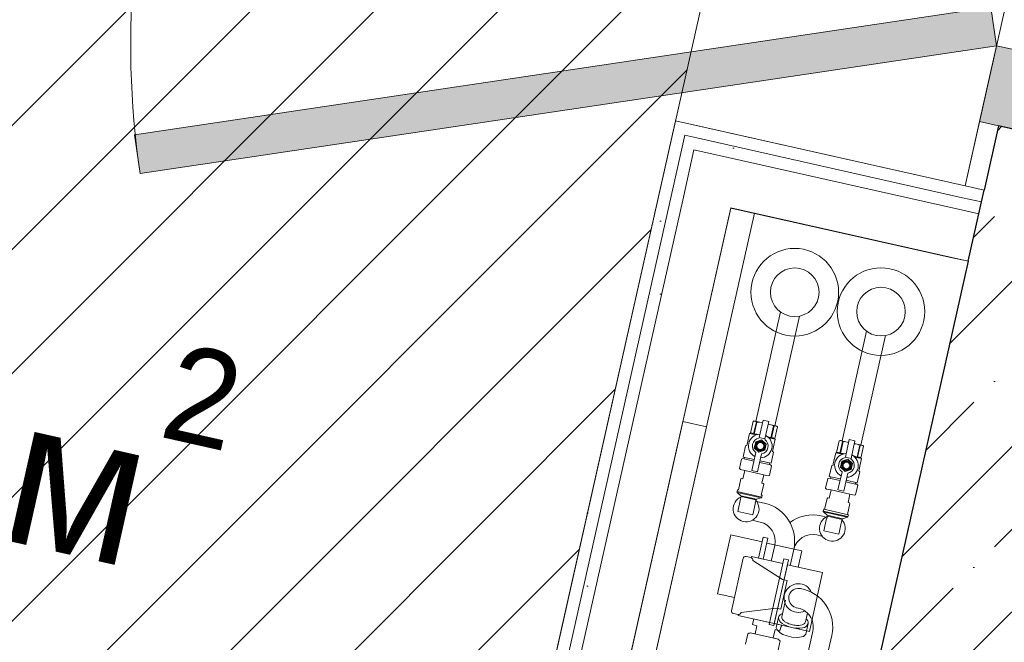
# Model space of a CAD drawing. Header units: millimetres. Extents: x -7218036 to -6523761, y 6117771 to 6337028.
# Tile 164 of 223: x -7147649 to -7146637, y 6136470 to 6137110. Entities that reach past the tile are written whole.
import ezdxf

# ---------------------------------------------------------------- set-up
doc = ezdxf.new("R2010")
doc.units = ezdxf.units.MM
doc.header["$MEASUREMENT"] = 0
for name, color, linetype in [('S - МОП.АР', 7, 'Continuous'), ('АР-Стены_внутренние_пилоны.АР', 7, 'Continuous'), ('АР-Стены_Перегородки_шахты_.АР', 7, 'Continuous')]:
    doc.layers.add(name, color=color, linetype=linetype)
for name, color, linetype, lineweight in [('АР-Стены_внутренние_пилоны.АР_Ном._пера__1', 7, 'Continuous', 15), ('АР-Стены_Перегородки_100_.АР_Ном._пера__1', 7, 'Continuous', 15), ('АР-Стены_Перегородки_шахты_.АР_Ном._пера__1', 7, 'Continuous', 15), ('Двери Archicad_Ном._пера__120', 7, 'Continuous', 0), ('ИОС-Шахты и отверстия.АР_Ном._пера__1', 7, 'Continuous', 0), ('МГН.АР_Ном._пера__120', 7, 'Continuous', 0)]:
    doc.layers.add(name, color=color, linetype=linetype, lineweight=lineweight)
doc.styles.add('РЎР“Р•РќР•Р\xa0Р\x98Р\xa0_РЎРўР\x98Р›Р¬_2', font='GOTHIC.TTF')
pattern_1 = [(0, (-6566190.34, 6562677.795), (0, 75), [0, -75])]
pattern_2 = [(45, (-6566190.34, 6562677.8), (-84.852814, 84.852814), []), (45, (-6566232.77, 6562720.22), (-84.852814, 84.852814), [90, -30, 0, -30])]
pattern_3 = [(45, (-6566190.34, 6563027.8), (-111.369318, 111.369318), [0, -105, 0, -157.5]), (110, (-6565840.34, 6563027.8), (148.001588, 53.868173), [0, -77, 0, -133])]

# ---------------------------------------------------------------- blocks, each defined once
blk = doc.blocks.new('Стена_81_7', base_point=(-7146937.1, 6136946.2))
at = {"layer": 'АР-Стены_Перегородки_шахты_.АР', "linetype": 'Continuous', "lineweight": 0, "true_color": 0x000000}
h = blk.add_hatch(dxfattribs=at)
h.set_pattern_fill('ШТУКАТУРКА__ГИПС_03_0007', color=18, style=0, pattern_type=2)
h.set_pattern_definition(pattern_1)
h.paths.add_polyline_path([(-7146977.6, 6136993.8), (-7146965.4, 6136991), (-7146974.9, 6137006)])
h = blk.add_hatch(dxfattribs=at)
h.set_pattern_fill('ШТУКАТУРКА__ГИПС_03_0007', color=18, style=0, pattern_type=2)
h.set_pattern_definition(pattern_1)
h.paths.add_polyline_path([(-7146962.7, 6137003.2), (-7146974.9, 6137006), (-7146965.4, 6136991)])
h = blk.add_hatch(dxfattribs=at)
h.set_pattern_fill('ШТУКАТУРКА__ГИПС_03_0007', color=18, style=0, pattern_type=2)
h.set_pattern_definition(pattern_1)
h.paths.add_polyline_path([(-7147166.6, 6136152.2), (-7147154.4, 6136149.5), (-7146965.4, 6136991), (-7146977.6, 6136993.8)])
h = blk.add_hatch(dxfattribs=at)
h.set_pattern_fill('ШТУКАТУРКА__ГИПС_03_0007', color=18, style=0, pattern_type=2)
h.set_pattern_definition(pattern_1)
h.paths.add_polyline_path([(-7146968.2, 6136978.8), (-7146956, 6136976.1), (-7146965.4, 6136991)])
h = blk.add_hatch(dxfattribs=at)
h.set_pattern_fill('ШТУКАТУРКА__ГИПС_03_0007', color=18, style=0, pattern_type=2)
h.set_pattern_definition(pattern_1)
h.paths.add_polyline_path([(-7146953.2, 6136988.3), (-7146965.4, 6136991), (-7146956, 6136976.1)])
h = blk.add_hatch(dxfattribs=at)
h.set_pattern_fill('ШТУКАТУРКА__ГИПС_03_0007', color=18, style=0, pattern_type=2)
h.set_pattern_definition(pattern_1)
h.paths.add_polyline_path([(-7147154.4, 6136149.5), (-7147142.2, 6136146.7), (-7146956, 6136976.1), (-7146968.2, 6136978.8)])
at = {"layer": 'АР-Стены_Перегородки_шахты_.АР_Ном._пера__1', "color": 7, "linetype": 'Continuous', "lineweight": 0}
for p, q in [((-7146965.4, 6136991), (-7146968.2, 6136978.8)), ((-7146968.2, 6136978.8), (-7147154.4, 6136149.5)), ((-7146956, 6136976.1), (-7146966.9, 6136927.3)), ((-7146907.2, 6136965.1), (-7146956, 6136976.1)), ((-7146966.9, 6136927.3), (-7147142.2, 6136146.7))]:
    blk.add_line(p, q, dxfattribs=at)
at = {"layer": 'АР-Стены_Перегородки_шахты_.АР_Ном._пера__1', "color": 7, "linetype": 'Continuous', "lineweight": 0, "flags": 128}
for points in [[(-7146974.9, 6137006), (-7147166.6, 6136152.2)], [(-7146974.9, 6137006), (-7146962.7, 6137003.2)], [(-7147093.5, 6136135.8), (-7146918.2, 6136916.3)], [(-7147166.6, 6136152.2), (-7147154.4, 6136149.5)], [(-7147154.4, 6136149.5), (-7147142.2, 6136146.7)], [(-7147142.2, 6136146.7), (-7147093.5, 6136135.8)]]:
    blk.add_lwpolyline(points, dxfattribs=at)
blk = doc.blocks.new('Стена_105_7', base_point=(-7146611.7, 6136683.6))
at = {"layer": 'АР-Стены_внутренние_пилоны.АР', "linetype": 'Continuous', "lineweight": 0, "true_color": 0x000000}
h = blk.add_hatch(dxfattribs=at)
h.set_pattern_fill('ЖЕЛЕЗОБЕТОН__PROJECT__0007', color=18, style=0, pattern_type=2)
h.set_pattern_definition(pattern_2)
h.paths.add_polyline_path([(-7146514.5, 6136659.9), (-7146735.2, 6136506.3), (-7146558, 6136466.5)])
h = blk.add_hatch(dxfattribs=at)
h.set_pattern_fill('ЖЕЛЕЗОБЕТОН__PROJECT__0007', color=18, style=0, pattern_type=2)
h.set_pattern_definition(pattern_2)
h.paths.add_polyline_path([(-7146558, 6136466.5), (-7146735.2, 6136506.3), (-7146757.5, 6136490.8), (-7146562.4, 6136447)])
h = blk.add_hatch(dxfattribs=at)
h.set_pattern_fill('ЖЕЛЕЗОБЕТОН__PROJECT__0007', color=18, style=0, pattern_type=2)
h.set_pattern_definition(pattern_2)
h.paths.add_polyline_path([(-7146654.4, 6136037.2), (-7146562.4, 6136447), (-7146757.5, 6136490.8), (-7146845.1, 6136100.5), (-7146831.8, 6136077)])
h = blk.add_hatch(dxfattribs=at)
h.set_pattern_fill('ЖЕЛЕЗОБЕТОН__PROJECT__0007', color=18, style=0, pattern_type=2)
h.set_pattern_definition(pattern_2)
h.paths.add_polyline_path([(-7146845.1, 6136100.5), (-7146849.5, 6136081), (-7146831.8, 6136077)])
at = {"layer": 'АР-Стены_внутренние_пилоны.АР_Ном._пера__1', "color": 7, "linetype": 'Continuous', "lineweight": 30}
blk.add_line((-7146849.5, 6136081), (-7146845.1, 6136100.5), dxfattribs=at)
at = {"layer": 'АР-Стены_внутренние_пилоны.АР_Ном._пера__1', "color": 7, "linetype": 'Continuous', "lineweight": 30, "flags": 128}
for points in [[(-7146757.5, 6136490.8), (-7146845.1, 6136100.5)], [(-7146654.4, 6136037.2), (-7146562.4, 6136447)]]:
    blk.add_lwpolyline(points, dxfattribs=at)
at = {"layer": 'АР-Стены_Перегородки_100_.АР_Ном._пера__1', "color": 7, "linetype": 'Continuous', "lineweight": 30}
for p, q in [((-7146558, 6136466.5), (-7146514.5, 6136659.9)), ((-7146562.4, 6136447), (-7146558, 6136466.5))]:
    blk.add_line(p, q, dxfattribs=at)
blk = doc.blocks.new('Стена_106_7', base_point=(-7146937.1, 6136946.2))
at = {"layer": 'АР-Стены_Перегородки_шахты_.АР', "linetype": 'Continuous', "lineweight": 0, "true_color": 0x000000}
h = blk.add_hatch(dxfattribs=at)
h.set_pattern_fill('ШТУКАТУРКА__ГИПС_03_0007', color=18, style=0, pattern_type=2)
h.set_pattern_definition(pattern_1)
h.paths.add_polyline_path([(-7146965.4, 6136991), (-7146680, 6136926.9), (-7146677.3, 6136939.1), (-7146962.7, 6137003.2)])
h = blk.add_hatch(dxfattribs=at)
h.set_pattern_fill('ШТУКАТУРКА__ГИПС_03_0007', color=18, style=0, pattern_type=2)
h.set_pattern_definition(pattern_1)
h.paths.add_polyline_path([(-7146956, 6136976.1), (-7146682.8, 6136914.7), (-7146680, 6136926.9), (-7146953.2, 6136988.3)])
h = blk.add_hatch(dxfattribs=at)
h.set_pattern_fill('ШТУКАТУРКА__ГИПС_03_0007', color=18, style=0, pattern_type=2)
h.set_pattern_definition(pattern_1)
h.paths.add_polyline_path([(-7146677.3, 6136939.1), (-7146680, 6136926.9), (-7146660.5, 6136922.5), (-7146657.8, 6136934.7)])
h = blk.add_hatch(dxfattribs=at)
h.set_pattern_fill('ШТУКАТУРКА__ГИПС_03_0007', color=18, style=0, pattern_type=2)
h.set_pattern_definition(pattern_1)
h.paths.add_polyline_path([(-7146680, 6136926.9), (-7146682.8, 6136914.7), (-7146663.3, 6136910.3), (-7146660.5, 6136922.5)])
at = {"layer": 'АР-Стены_внутренние_пилоны.АР_Ном._пера__1', "color": 7, "linetype": 'Continuous', "lineweight": 0}
for p, q in [((-7146657.8, 6136934.7), (-7146677.3, 6136939.1)), ((-7146660.5, 6136922.5), (-7146680, 6136926.9)), ((-7146663.3, 6136910.3), (-7146682.8, 6136914.7)), ((-7146693.7, 6136865.9), (-7146674.2, 6136861.6))]:
    blk.add_line(p, q, dxfattribs=at)
at = {"layer": 'АР-Стены_внутренние_пилоны.АР_Ном._пера__1', "color": 7, "linetype": 'Continuous', "lineweight": 30}
for p, q in [((-7146660.5, 6136922.5), (-7146657.8, 6136934.7)), ((-7146663.3, 6136910.3), (-7146660.5, 6136922.5)), ((-7146674.2, 6136861.6), (-7146663.3, 6136910.3))]:
    blk.add_line(p, q, dxfattribs=at)
at = {"layer": 'АР-Стены_Перегородки_шахты_.АР_Ном._пера__1', "color": 7, "linetype": 'Continuous', "lineweight": 0}
for p, q in [((-7146953.2, 6136988.3), (-7146965.4, 6136991)), ((-7146680, 6136926.9), (-7146953.2, 6136988.3)), ((-7146907.2, 6136965.1), (-7146956, 6136976.1)), ((-7146682.8, 6136914.7), (-7146907.2, 6136965.1))]:
    blk.add_line(p, q, dxfattribs=at)
at = {"layer": 'АР-Стены_Перегородки_шахты_.АР_Ном._пера__1', "color": 7, "linetype": 'Continuous', "lineweight": 0, "flags": 128}
for points in [[(-7146677.3, 6136939.1), (-7146962.7, 6137003.2)], [(-7146918.2, 6136916.3), (-7146693.7, 6136865.9)]]:
    blk.add_lwpolyline(points, dxfattribs=at)
blk = doc.blocks.new('Металлическая Дверь 23[28]_7', base_point=(-6566190.3, 6562677.8))
at = {"layer": 'Двери Archicad_Ном._пера__120', "linetype": 'Continuous', "lineweight": 0, "true_color": 0xffffff}
for points in [[(-7147525.3, 6136951.8), (-7146645, 6137083), (-7146650.9, 6137122.6), (-7147531.2, 6136991.4)], [(-7146584.5, 6136987.5), (-7146566.9, 6137065.5), (-7146606, 6137074.3), (-7146645, 6137083), (-7146662.5, 6137005)]]:
    blk.add_hatch(color=7, dxfattribs=at).paths.add_polyline_path(points)
at = {"layer": 'Двери Archicad_Ном._пера__120', "color": 7, "linetype": 'Continuous', "lineweight": 0}
for p, q in [((-7146650.9, 6137122.6), (-7147531.2, 6136991.4)), ((-7146645, 6137083), (-7146650.9, 6137122.6)), ((-7147525.3, 6136951.8), (-7146645, 6137083)), ((-7146662.5, 6137005), (-7146645, 6137083)), ((-7146645, 6137083), (-7146606, 6137074.3)), ((-7146584.5, 6136987.5), (-7146662.5, 6137005)), ((-7146643, 6137000.6), (-7146662.5, 6137005)), ((-7146643, 6137000.6), (-7146662.5, 6137005)), ((-7146584.5, 6136987.5), (-7146643, 6137000.6)), ((-7146584.5, 6136987.5), (-7146643, 6137000.6)), ((-7147531.2, 6136991.4), (-7147525.3, 6136951.8))]:
    blk.add_line(p, q, dxfattribs=at)
blk.add_arc((-7146645, 6137083), 890, 77.3424, 188.478, dxfattribs=at)
blk = doc.blocks.new('Стена_172_7', base_point=(-7146249.1, 6138298.3))
at = {"layer": 'АР-Стены_внутренние_пилоны.АР', "linetype": 'Continuous', "lineweight": 0, "true_color": 0x000000}
h = blk.add_hatch(dxfattribs=at)
h.set_pattern_fill('ШТУКАТУРКА__ГИПС_01_0007', color=18, style=0, pattern_type=2)
h.set_pattern_definition(pattern_3)
h.paths.add_polyline_path([(-7146662.5, 6137005), (-7146677.3, 6136939.1), (-7146657.8, 6136934.7), (-7146643, 6137000.6)])
h = blk.add_hatch(dxfattribs=at)
h.set_pattern_fill('ЖЕЛЕЗОБЕТОН__PROJECT__0007', color=18, style=0, pattern_type=2)
h.set_pattern_definition(pattern_2)
h.paths.add_polyline_path([(-7146643, 6137000.6), (-7146674.2, 6136861.6), (-7146479.1, 6136817.7), (-7146447.9, 6136956.8), (-7146584.5, 6136987.5)])
at = {"layer": 'АР-Стены_внутренние_пилоны.АР_Ном._пера__1', "color": 7, "linetype": 'Continuous', "lineweight": 0}
for p, q in [((-7146643, 6137000.6), (-7146662.5, 6137005)), ((-7146657.8, 6136934.7), (-7146677.3, 6136939.1)), ((-7146693.7, 6136865.9), (-7146674.2, 6136861.6))]:
    blk.add_line(p, q, dxfattribs=at)
at = {"layer": 'АР-Стены_внутренние_пилоны.АР_Ном._пера__1', "color": 7, "linetype": 'Continuous', "lineweight": 30}
for p, q in [((-7146643, 6137000.6), (-7146657.8, 6136934.7)), ((-7146584.5, 6136987.5), (-7146643, 6137000.6)), ((-7146660.5, 6136922.5), (-7146657.8, 6136934.7)), ((-7146663.3, 6136910.3), (-7146660.5, 6136922.5)), ((-7146674.2, 6136861.6), (-7146663.3, 6136910.3))]:
    blk.add_line(p, q, dxfattribs=at)
at = {"layer": 'АР-Стены_внутренние_пилоны.АР_Ном._пера__1', "color": 7, "linetype": 'Continuous', "lineweight": 0, "flags": 128}
for points in [[(-7146662.5, 6137005), (-7146677.3, 6136939.1)], [(-7146674.2, 6136861.6), (-7146693.7, 6136865.9)]]:
    blk.add_lwpolyline(points, dxfattribs=at)
at = {"layer": 'Двери Archicad_Ном._пера__120', "color": 7, "linetype": 'Continuous', "lineweight": 0}
blk.add_blockref('Металлическая Дверь 23[28]_7', (-6566190.3, 6562677.8), dxfattribs=at)
blk = doc.blocks.new('Стена_177_7', base_point=(-7146576.7, 6136839.6))
at = {"layer": 'АР-Стены_внутренние_пилоны.АР', "linetype": 'Continuous', "lineweight": 0, "true_color": 0x000000}
h = blk.add_hatch(dxfattribs=at)
h.set_pattern_fill('ЖЕЛЕЗОБЕТОН__PROJECT__0007', color=18, style=0, pattern_type=2)
h.set_pattern_definition(pattern_2)
h.paths.add_polyline_path([(-7146514.5, 6136659.9), (-7146479.1, 6136817.7), (-7146674.2, 6136861.6), (-7146757.5, 6136490.8)])
h = blk.add_hatch(dxfattribs=at)
h.set_pattern_fill('ШТУКАТУРКА__ГИПС_01_0007', color=18, style=0, pattern_type=2)
h.set_pattern_definition(pattern_3)
h.paths.add_polyline_path([(-7146490.2, 6136676.8), (-7146459.6, 6136813.4), (-7146479.1, 6136817.7), (-7146509.8, 6136681.2)])
at = {"layer": 'АР-Стены_внутренние_пилоны.АР_Ном._пера__1', "color": 7, "linetype": 'Continuous', "lineweight": 30}
for p, q in [((-7146509.8, 6136681.2), (-7146479.1, 6136817.7)), ((-7146509.8, 6136681.2), (-7146514.1, 6136661.6)), ((-7146514.1, 6136661.6), (-7146514.5, 6136659.9))]:
    blk.add_line(p, q, dxfattribs=at)
at = {"layer": 'АР-Стены_внутренние_пилоны.АР_Ном._пера__1', "color": 7, "linetype": 'Continuous', "lineweight": 30, "flags": 128}
blk.add_lwpolyline([(-7146674.2, 6136861.6), (-7146757.5, 6136490.8)], dxfattribs=at)
at = {"layer": 'АР-Стены_внутренние_пилоны.АР_Ном._пера__1', "color": 7, "linetype": 'Continuous', "lineweight": 0, "flags": 128}
blk.add_lwpolyline([(-7146490.2, 6136676.8), (-7146459.6, 6136813.4)], dxfattribs=at)

msp = doc.modelspace()

# ---------------------------------------------------------------- hatches: boundary and pattern name
at = {"layer": 'МГН.АР_Ном._пера__120', "linetype": 'Continuous', "lineweight": 0}
h = msp.add_hatch(dxfattribs=at)
h.set_pattern_fill('FACE_BRICK_0007', style=0, pattern_type=2)
h.set_pattern_definition([(45, (-6566190.34, 6562677.795), (-63.639609, 63.639609), [])])
h.paths.add_polyline_path([(-7146767.823, 6137927.966), (-7147162.251, 6136171.728), (-7149113.643, 6136609.984), (-7148719.215, 6138366.222)])

# ---------------------------------------------------------------- linework, layer by layer
at = {"layer": 'S - МОП.АР', "color": 254, "linetype": 'Continuous', "lineweight": 0, "true_color": 0xdadada, "flags": 128}
msp.add_lwpolyline([(-7146382.639, 6138251.176), (-7150295.038, 6139130.552), (-7150435.659, 6138504.918), (-7156748.015, 6139923.651), (-7157089.913, 6138401.333), (-7147162.243, 6136171.746), (-7146974.894, 6137005.953), (-7146677.305, 6136939.12)], close=True, dxfattribs=at)
at = {"layer": 'ИОС-Шахты и отверстия.АР_Ном._пера__1', "color": 7, "linetype": 'Continuous', "lineweight": 0}
for p, q in [((-7146918.15, 6136916.345), (-7147093.454, 6136135.788)), ((-7146674.227, 6136861.562), (-7146918.15, 6136916.345)), ((-7146893.758, 6136910.866), (-7147069.062, 6136130.31)), ((-7146849.53, 6136081.006), (-7146674.227, 6136861.562)), ((-7146867.133, 6136809.639), (-7146892.414, 6136697.073)), ((-7146847.619, 6136805.256), (-7146872.9, 6136692.691)), ((-7146778.52, 6136789.737), (-7146803.819, 6136677.092)), ((-7146759.006, 6136785.355), (-7146784.305, 6136672.71)), ((-7146905.517, 6136660.484), (-7146894.037, 6136657.905)), ((-7146904.334, 6136658.524), (-7146894.399, 6136656.292)), ((-7146888.545, 6136654.977), (-7146878.61, 6136652.746)), ((-7146888.182, 6136656.591), (-7146876.702, 6136654.012)), ((-7146884.311, 6136642.24), (-7146903.673, 6136646.589)), ((-7146816.915, 6136640.501), (-7146805.435, 6136637.923)), ((-7146815.732, 6136638.541), (-7146805.797, 6136636.31)), ((-7146799.943, 6136634.995), (-7146790.008, 6136632.764)), ((-7146799.581, 6136636.608), (-7146788.101, 6136634.03)), ((-7146886.327, 6136619.246), (-7146911.695, 6136624.943)), ((-7146911.423, 6136624.073), (-7146886.945, 6136618.575)), ((-7146795.709, 6136622.258), (-7146815.071, 6136626.606)), ((-7146891.679, 6136617.097), (-7146907.777, 6136620.713)), ((-7146907.483, 6136619.755), (-7146892.359, 6136616.358)), ((-7146797.725, 6136599.263), (-7146823.094, 6136604.961)), ((-7146822.822, 6136604.09), (-7146798.343, 6136598.593)), ((-7146822.661, 6136606.886), (-7146797.293, 6136601.189)), ((-7146803.077, 6136597.115), (-7146819.175, 6136600.73)), ((-7146818.881, 6136599.773), (-7146803.758, 6136596.376)), ((-7146863.645, 6136555.797), (-7146878.765, 6136488.474)), ((-7146873.908, 6136487.383), (-7146858.789, 6136554.706)), ((-7146858.789, 6136554.706), (-7146863.645, 6136555.797)), ((-7146865.781, 6136496.124), (-7146861.933, 6136513.259)), ((-7146839.332, 6136500.1), (-7146841.338, 6136491.123)), ((-7146878.765, 6136488.474), (-7146873.908, 6136487.383)), ((-7146846.022, 6136427.482), (-7146833.897, 6136481.469)), ((-7146838.623, 6136489.488), (-7146841.065, 6136478.615)), ((-7146826.518, 6136423.102), (-7146814.398, 6136477.081))]:
    msp.add_line(p, q, dxfattribs=at)
for points in [[(-7146943.062, 6136691.335), (-7147019.758, 6136349.841), (-7147044.15, 6136355.319), (-7146967.455, 6136696.813)], [(-7146886.423, 6136678.114), (-7146881.696, 6136673.758), (-7146883.104, 6136667.486), (-7146889.24, 6136665.57), (-7146893.968, 6136669.926), (-7146892.559, 6136676.198)], [(-7146797.822, 6136658.132), (-7146793.094, 6136653.776), (-7146794.503, 6136647.504), (-7146800.639, 6136645.588), (-7146805.366, 6136649.944), (-7146803.958, 6136656.216)], [(-7146884.828, 6136555.43), (-7146879.978, 6136577.024), (-7146884.834, 6136578.114), (-7146889.684, 6136556.52)], [(-7146837.394, 6136481.269), (-7146823.816, 6136541.727), (-7146859.884, 6136549.828), (-7146873.462, 6136489.369)]]:
    msp.add_lwpolyline(points, close=True, dxfattribs=at)
for points in [[(-7146903.673, 6136646.589), (-7146908.195, 6136647.604), (-7146909.227, 6136648.555), (-7146907.014, 6136658.406), (-7146905.675, 6136658.825), (-7146904.334, 6136658.524), (-7146903.971, 6136660.137), (-7146905.517, 6136660.484), (-7146902.967, 6136671.839), (-7146901.644, 6136672.252), (-7146901.356, 6136673.535), (-7146901.366, 6136673.537), (-7146898.834, 6136684.762), (-7146898.034, 6136685.012), (-7146895.29, 6136697.231), (-7146894.382, 6136697.515), (-7146885.584, 6136695.539), (-7146884.957, 6136698.332), (-7146879.103, 6136697.017), (-7146879.73, 6136694.225), (-7146870.933, 6136692.249), (-7146870.234, 6136691.604), (-7146872.978, 6136679.384), (-7146872.361, 6136678.816), (-7146875.171, 6136666.307), (-7146874.152, 6136665.368), (-7146876.702, 6136654.012), (-7146878.247, 6136654.359), (-7146878.61, 6136652.746), (-7146877.269, 6136652.445), (-7146876.237, 6136651.494), (-7146878.449, 6136641.643), (-7146879.789, 6136641.225), (-7146884.311, 6136642.24)], [(-7146891.873, 6136696.464), (-7146894.617, 6136684.244), (-7146894.105, 6136684.129)], [(-7146891.36, 6136696.349), (-7146894.105, 6136684.129)], [(-7146879.103, 6136697.017), (-7146883.127, 6136679.099), (-7146888.982, 6136680.413), (-7146884.957, 6136698.332)], [(-7146898.834, 6136684.762), (-7146892.067, 6136683.242)], [(-7146874.163, 6136692.487), (-7146876.907, 6136680.267)], [(-7146873.65, 6136692.371), (-7146876.395, 6136680.152), (-7146876.907, 6136680.267)], [(-7146872.361, 6136678.816), (-7146879.129, 6136680.336)], [(-7146815.071, 6136626.606), (-7146819.593, 6136627.622), (-7146820.625, 6136628.573), (-7146818.413, 6136638.424), (-7146817.073, 6136638.842), (-7146815.732, 6136638.541), (-7146815.37, 6136640.154), (-7146816.915, 6136640.501), (-7146814.365, 6136651.857), (-7146813.042, 6136652.27), (-7146812.754, 6136653.552), (-7146810.233, 6136664.779), (-7146809.433, 6136665.029), (-7146806.688, 6136677.249), (-7146805.78, 6136677.533), (-7146796.983, 6136675.557), (-7146796.356, 6136678.35), (-7146790.502, 6136677.035), (-7146791.129, 6136674.242), (-7146782.332, 6136672.266), (-7146781.632, 6136671.622), (-7146784.377, 6136659.402), (-7146783.76, 6136658.834), (-7146786.569, 6136646.324), (-7146785.55, 6136645.385), (-7146788.101, 6136634.03), (-7146789.646, 6136634.377), (-7146790.008, 6136632.764), (-7146788.667, 6136632.463), (-7146787.635, 6136631.512), (-7146789.848, 6136621.66), (-7146791.187, 6136621.242), (-7146795.709, 6136622.258)], [(-7146803.272, 6136676.482), (-7146806.016, 6136664.262), (-7146805.503, 6136664.147)], [(-7146802.759, 6136676.367), (-7146805.503, 6136664.147)], [(-7146790.502, 6136677.035), (-7146794.526, 6136659.116), (-7146800.38, 6136660.431), (-7146796.356, 6136678.35)], [(-7146886.556, 6136663.832), (-7146890.706, 6136645.352), (-7146896.561, 6136646.667), (-7146892.41, 6136665.147)], [(-7146810.233, 6136664.779), (-7146803.466, 6136663.259)], [(-7146785.562, 6136672.504), (-7146788.306, 6136660.284)], [(-7146785.049, 6136672.389), (-7146787.793, 6136660.169), (-7146788.306, 6136660.284)], [(-7146783.76, 6136658.834), (-7146790.527, 6136660.354)], [(-7146797.955, 6136643.85), (-7146802.105, 6136625.37), (-7146807.959, 6136626.685), (-7146803.809, 6136645.165)], [(-7146885.93, 6136573.236), (-7146918.084, 6136580.458), (-7146931.67, 6136519.964), (-7146914.366, 6136516.088)], [(-7146848.792, 6136547.337), (-7146845.038, 6136564.052), (-7146881.074, 6136572.145)], [(-7146864.74, 6136550.918), (-7146896.895, 6136558.14), (-7146897.085, 6136557.126)], [(-7146878.326, 6136490.425), (-7146910.481, 6136497.647), (-7146910.22, 6136498.645)], [(-7146841.065, 6136478.615), (-7146843.525, 6136476.253), (-7146849.634, 6136475.001), (-7146855.228, 6136475.46), (-7146860.32, 6136476.604), (-7146864.805, 6136478.185), (-7146867.376, 6136479.862), (-7146870.238, 6136482.702), (-7146871.331, 6136485.323), (-7146868.696, 6136497.055)], [(-7146870.733, 6136473.766), (-7146896.564, 6136479.567)]]:
    msp.add_lwpolyline(points, dxfattribs=at)
for points in [[(-7146895.29, 6136697.231, -0.26730403), (-7146891.873, 6136696.464), (-7146891.36, 6136696.349, -0.07529547), (-7146885.598, 6136695.479)], [(-7146870.234, 6136691.604, 0.26730403), (-7146873.65, 6136692.371), (-7146874.163, 6136692.487, 0.07529547), (-7146879.744, 6136694.164)], [(-7146894.617, 6136684.244, 0.26723606), (-7146898.034, 6136685.012), (-7146898.834, 6136684.762)], [(-7146894.105, 6136684.129, -0.0494936), (-7146890.26, 6136683.758)], [(-7146876.907, 6136680.267, 0.0494936), (-7146880.541, 6136681.576)], [(-7146876.395, 6136680.152, -0.26723606), (-7146872.978, 6136679.384), (-7146872.361, 6136678.816)], [(-7146806.688, 6136677.249, -0.26730403), (-7146803.272, 6136676.482), (-7146802.759, 6136676.367, -0.07529547), (-7146796.997, 6136675.497)], [(-7146781.632, 6136671.622, 0.26730403), (-7146785.049, 6136672.389), (-7146785.562, 6136672.504, 0.07529547), (-7146791.142, 6136674.182)], [(-7146806.016, 6136664.262, 0.26723606), (-7146809.433, 6136665.029), (-7146810.233, 6136664.779)], [(-7146805.503, 6136664.147, -0.0494936), (-7146801.658, 6136663.776)], [(-7146788.306, 6136660.284, 0.0494936), (-7146791.94, 6136661.593)], [(-7146787.793, 6136660.169, -0.26723606), (-7146784.377, 6136659.402), (-7146783.76, 6136658.834)], [(-7146853.459, 6136565.368, 0.41421356), (-7146883.722, 6136613.161), (-7146891.658, 6136614.943)], [(-7146896.215, 6136595.468), (-7146888.104, 6136593.647, -0.41421356), (-7146872.973, 6136569.75), (-7146876.604, 6136553.583)], [(-7146820.01, 6136598.852), (-7146825.167, 6136600.01, 0.21531643), (-7146857.413, 6136593.365)], [(-7146824.393, 6136579.338), (-7146829.549, 6136580.496, 0.41371367), (-7146853.459, 6136565.368), (-7146857.09, 6136549.2)], [(-7146869.802, 6136460.776), (-7146867.398, 6136471.481, 0.22264824), (-7146871.836, 6136474.013), (-7146874.472, 6136474.605), (-7146872.501, 6136483.13), (-7146867.649, 6136482.04), (-7146866.813, 6136485.762), (-7146865.737, 6136487.224), (-7146865.65, 6136487.615), (-7146895.038, 6136494.178), (-7146894.681, 6136492.889), (-7146895.703, 6136488.341), (-7146891.246, 6136487.043), (-7146893.099, 6136478.789), (-7146896.564, 6136479.567, 0.18859974), (-7146900.556, 6136478.927), (-7146902.96, 6136468.223, 0.18859974)], [(-7146840.719, 6136493.874, -0.34341034), (-7146838.623, 6136489.488, -0.31493431), (-7146844.414, 6136484.932, -0.10540752), (-7146855.456, 6136485.274, -0.10656137), (-7146865.384, 6136489.541, -0.32116738), (-7146868.945, 6136495.934, -0.28738354), (-7146865.1, 6136499.35)]]:
    msp.add_lwpolyline(points, format="xyb", dxfattribs=at)
for points in [[(-7146884.311, 6136642.24), (-7146886.233, 6136633.683), (-7146884.729, 6136633.346), (-7146884.328, 6136632.711), (-7146886.87, 6136621.39), (-7146885.894, 6136621.171), (-7146886.327, 6136619.246, -0.26701599), (-7146886.945, 6136618.575), (-7146891.679, 6136617.097, 0.26843027), (-7146892.359, 6136616.358), (-7146892.936, 6136613.776), (-7146892.79, 6136613.744), (-7146895.638, 6136601.06), (-7146911.054, 6136604.522), (-7146908.206, 6136617.206), (-7146908.059, 6136617.173), (-7146907.483, 6136619.755, 0.27492618), (-7146907.777, 6136620.713), (-7146911.423, 6136624.073, -0.26794919), (-7146911.695, 6136624.943), (-7146911.263, 6136626.869), (-7146910.287, 6136626.65), (-7146907.744, 6136637.971), (-7146907.11, 6136638.372), (-7146905.594, 6136638.032), (-7146903.673, 6136646.589)], [(-7146795.709, 6136622.258), (-7146797.631, 6136613.701), (-7146796.128, 6136613.364), (-7146795.726, 6136612.729), (-7146798.269, 6136601.408), (-7146797.293, 6136601.189), (-7146797.725, 6136599.263, -0.26701599), (-7146798.343, 6136598.593), (-7146803.077, 6136597.115, 0.26843027), (-7146803.758, 6136596.376), (-7146804.335, 6136593.794), (-7146804.188, 6136593.761), (-7146807.037, 6136581.077), (-7146822.453, 6136584.539), (-7146819.604, 6136597.223), (-7146819.458, 6136597.191), (-7146818.881, 6136599.773, 0.27492618), (-7146819.175, 6136600.73), (-7146822.822, 6136604.09, -0.26794919), (-7146823.094, 6136604.961), (-7146822.661, 6136606.886), (-7146821.685, 6136606.667), (-7146819.143, 6136617.988), (-7146818.508, 6136618.39), (-7146816.993, 6136618.05), (-7146815.071, 6136626.606)], [(-7146866.7, 6136504.248), (-7146860.141, 6136533.452), (-7146865.02, 6136534.547), (-7146895.569, 6136554.255, 0.36891948), (-7146897.085, 6136557.126), (-7146902.339, 6136558.338, 0.41421356), (-7146905.326, 6136556.446), (-7146917.434, 6136502.395, 0.36891948), (-7146915.486, 6136499.796), (-7146910.608, 6136498.7, 0.41421356), (-7146907.621, 6136500.592), (-7146871.578, 6136505.344)]]:
    msp.add_lwpolyline(points, format="xyb", close=True, dxfattribs=at)
for centre, radius in [((-7146852.356, 6136829.804), 45), ((-7146852.356, 6136829.804), 25), ((-7146763.742, 6136809.902), 45), ((-7146763.742, 6136809.902), 25), ((-7146887.832, 6136671.842), 5.196), ((-7146887.832, 6136671.842), 4.696), ((-7146887.832, 6136671.842), 4), ((-7146887.832, 6136671.842), 3.5), ((-7146799.23, 6136651.86), 5.196), ((-7146799.23, 6136651.86), 4.696), ((-7146799.23, 6136651.86), 4), ((-7146799.23, 6136651.86), 3.5)]:
    msp.add_circle(centre, radius, dxfattribs=at)
for centre, radius, start, end in [((-7146887.832, 6136671.842), 12.161, 91.623938, 243.060237), ((-7146887.832, 6136671.842), 8.111, 99.050163, 235.634012), ((-7146887.832, 6136671.842), 12.161, 271.623938, 63.060237), ((-7146887.832, 6136671.842), 8.111, 279.050163, 55.634012), ((-7146799.23, 6136651.86), 12.161, 91.623938, 243.060237), ((-7146799.23, 6136651.86), 8.111, 99.050163, 235.634012), ((-7146799.23, 6136651.86), 12.161, 271.623938, 63.060237), ((-7146799.23, 6136651.86), 8.111, 279.050163, 55.634012), ((-7146902.36, 6136607.181), 13.256, 113.119706, 41.564468), ((-7146813.759, 6136587.199), 13.256, 113.119706, 41.564468), ((-7146848.66, 6136515.535), 14.746, 23.641311, 296.532911), ((-7146848.66, 6136515.535), 9.955, 77.32346, 257.343875), ((-7146853.215, 6136485.995), 39.827, 347.067449, 80.257291), ((-7146853.329, 6136485.909), 19.933, 347.131476, 82.915654), ((-7146861.049, 6136496.293), 4.736, 182.046669, 228.013735), ((-7146855.487, 6136501.348), 12.237, 224.491367, 238.753812), ((-7146850.152, 6136510.234), 22.601, 238.874514, 258.088465), ((-7146844.919, 6136492.119), 3.717, 293.187149, 344.459525), ((-7146849.325, 6136512.172), 24.671, 257.138365, 269.996883), ((-7146848.872, 6136500.229), 12.737, 267.957659, 295.16763)]:
    msp.add_arc(centre, radius, start, end, dxfattribs=at)
at = {"layer": 'МГН.АР_Ном._пера__120', "color": 7, "linetype": 'Continuous', "lineweight": 0, "flags": 128}
msp.add_lwpolyline([(-7146767.823, 6137927.966), (-7147162.251, 6136171.728), (-7149113.643, 6136609.984), (-7148719.215, 6138366.222)], close=True, dxfattribs=at)

# ---------------------------------------------------------------- block references
at = {"layer": 'АР-Стены_внутренние_пилоны.АР', "color": 7, "lineweight": 0}
for name, p in [('Стена_172_7', (-7146249.057, 6138298.345)), ('Стена_177_7', (-7146576.655, 6136839.649)), ('Стена_105_7', (-7146611.717, 6136683.552))]:
    msp.add_blockref(name, p, dxfattribs=at)
at = {"layer": 'АР-Стены_Перегородки_шахты_.АР', "color": 7, "lineweight": 0}
for name in ['Стена_81_7', 'Стена_106_7']:
    msp.add_blockref(name, (-7146937.065, 6136946.215), dxfattribs=at)

# ---------------------------------------------------------------- texts
at = {"layer": 'МГН.АР_Ном._пера__120', "color": 7, "lineweight": 0, "insert": (-7148222.783, 6136671.91), "char_height": 150, "attachment_point": 7, "rotation": 347.341723, "style": 'РЎР“Р•РќР•Р\xa0Р\x98Р\xa0_РЎРўР\x98Р›Р¬_2'}
msp.add_mtext('{\\fCentury Gothic|b0|i0|c204|p0;3,600 м{\\H0.66x;\\S2^  ;}}', dxfattribs=at)

doc.saveas('drawing.dxf')
